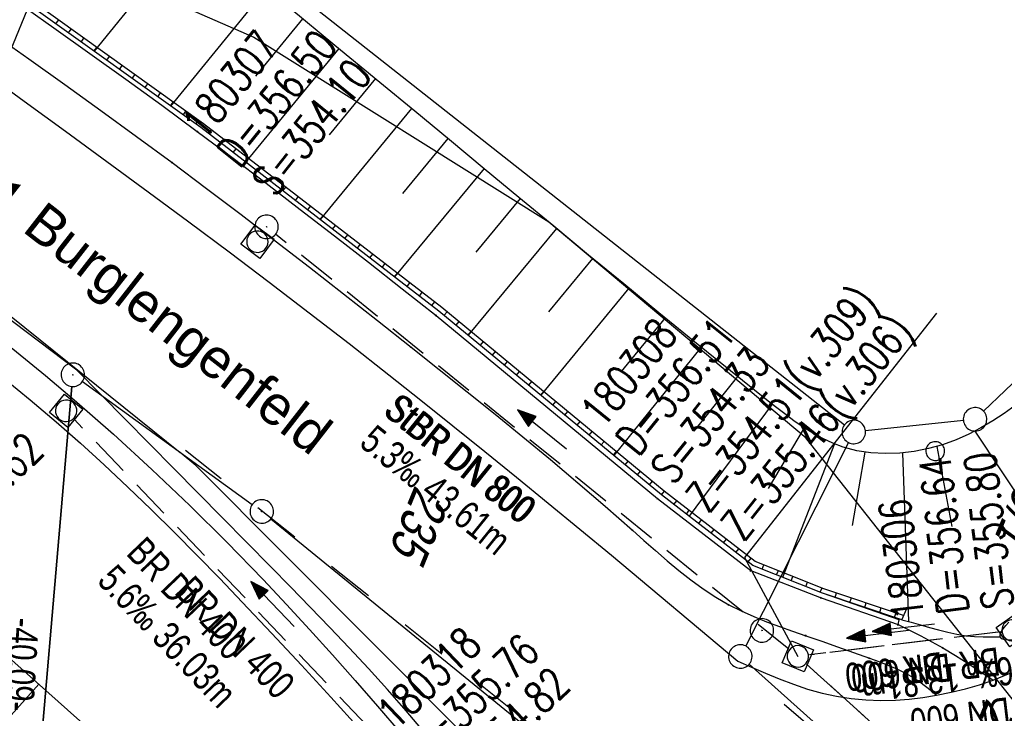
# Model space of a CAD drawing. Extents: x 507875 to 508634, y 446340 to 447363.
# Tile 13 of 71: x 507984 to 508047, y 446729 to 446773. Entities that reach past the tile are written whole.
import ezdxf

# ---------------------------------------------------------------- set-up
doc = ezdxf.new("R2010")
doc.units = 0
doc.header["$LTSCALE"] = 10
doc.header["$MEASUREMENT"] = 0
for name, pattern in [('LT00', [0]), ('LT02', [0.4, 0.2, -0.2]), ('LT12', [0.4, 0.3, -0.1]), ('LT14', [0.6, 0.5, -0.1]), ('STRICHLINIE2', [0.375, 0.25, -0.125])]:
    doc.linetypes.add(name, pattern=pattern)
doc.layers.get('0').update_dxf_attribs({"linetype": 'LT00'})
for name, color, linetype in [('--EK_FBR', 250, 'LT00'), ('--EK_Halt-Pfeil', 4, 'LT00'), ('--EK_Haltung', 7, 'STRICHLINIE2'), ('--EK_Haltung-Text', 140, 'LT00'), ('--EK_Schacht-Text', 5, 'LT00'), ('--EL_DFK_AB_L', 21, 'LT00'), ('--EL_DFK_AB_P', 7, 'LT00'), ('--EL_Halt-Pfeil', 4, 'LT00'), ('--EL_Haltung', 182, 'STRICHLINIE2'), ('--EL_Haltung-Text', 182, 'LT00'), ('ABSTAND', 8, 'LT00'), ('DFK_AB_L', 21, 'LT00'), ('DFK_AB_P', 7, 'LT00'), ('DFK_FLUR_NR', 250, 'LT00'), ('DFK_GZPKT', 250, 'LT00'), ('DFK_KATASTER', 250, 'LT00'), ('DFK_TOPO-ANL', 252, 'LT00'), ('DFK_VERMPKT', 252, 'LT00'), ('DL', 182, 'LT12'), ('DL_PFEIL', 201, 'LT00'), ('DL_TEXT', 182, 'LT00'), ('ORTSRICHTUNG', 7, 'Continuous'), ('V127_AFBR_BAB', 250, 'LT00'), ('V127_BOESCH', 250, 'LT00'), ('V127_BOSCHUNG', 250, 'LT00'), ('V127_GEHWEG', 250, 'LT00'), ('V127_GRABEN', 250, 'LT00'), ('V127_KA_MULD', 182, 'LT00'), ('V127_KA_PRUF', 182, 'LT00'), ('V127_LG_MARK', 250, 'LT02'), ('V127_MAUER', 141, 'LT00'), ('V127_RINNE', 182, 'LT00')]:
    doc.layers.add(name, color=color, linetype=linetype)
doc.layers.add('-BLATT_127-RAND', color=7, linetype='LT14', plot=False)
doc.styles.add('Beschrift', font='ARIAL.TTF')
doc.styles.add('Haltungsbeschriftung', font='ARIAL.TTF', dxfattribs={"width": 0.75})
doc.styles.add('schachtbeschriftung', font='romans.shx', dxfattribs={"width": 0.75, "height": 2})
doc.styles.get("Standard").update_dxf_attribs({"font": 'ARIAL.TTF'})

# ---------------------------------------------------------------- blocks, each defined once
blk = doc.blocks.new('SYMB7010')
at = {"color": 0, "linetype": 'ByBlock'}
for points in [[(-0.031408, 0.499213), (-0.093728, 0.49134), (-0.15457, 0.475719), (-0.212975, 0.452595), (-0.268021, 0.422333), (-0.31884, 0.385411), (-0.36463, 0.342411), (-0.40467, 0.29401), (-0.438329, 0.240973), (-0.465074, 0.184136), (-0.484486, 0.124395), (-0.496256, 0.062692), (-0.5002, 0)], [(0.5002, 0), (0.496256, 0.062692), (0.484485, 0.124395), (0.465074, 0.184136), (0.438329, 0.240973), (0.40467, 0.29401), (0.36463, 0.342411), (0.31884, 0.385411), (0.268021, 0.422333), (0.212975, 0.452595), (0.15457, 0.475719), (0.093728, 0.49134), (0.031408, 0.499213), (-0.031408, 0.499213)], [(-0.5002, 0), (-0.496256, -0.062692), (-0.484486, -0.124395), (-0.465075, -0.184136), (-0.438329, -0.240973), (-0.404671, -0.29401), (-0.36463, -0.342411), (-0.31884, -0.385411), (-0.268021, -0.422333), (-0.212975, -0.452595), (-0.154571, -0.475719), (-0.093728, -0.49134), (-0.031408, -0.499213), (0.031408, -0.499213)], [(0.031408, -0.499213), (0.093728, -0.491341), (0.15457, -0.475719), (0.212975, -0.452595), (0.268021, -0.422333), (0.31884, -0.385411), (0.36463, -0.342411), (0.404671, -0.294011), (0.438329, -0.240974), (0.465075, -0.184136), (0.484486, -0.124395), (0.496256, -0.062692), (0.500201, 0)]]:
    blk.add_lwpolyline(points, dxfattribs=at)
blk = doc.blocks.new('SYMB0003')
at = {"color": 0, "linetype": 'ByBlock'}
for p, q in [((-0.015712, 0), (0.010166, 0.012015)), ((0, -0.021257), (-0.015712, 0)), ((0.010166, 0.012015), (0, -0.021257))]:
    blk.add_line(p, q, dxfattribs=at)
for points in [[(-0.031395, 0.499013), (-0.093691, 0.491144), (-0.154509, 0.475528), (-0.21289, 0.452414), (-0.267913, 0.422164), (-0.318712, 0.385257), (-0.364484, 0.342274), (-0.404509, 0.293893), (-0.438154, 0.240877), (-0.464888, 0.184062), (-0.484292, 0.124345), (-0.496058, 0.062667), (-0.5, 0)], [(0.5, 0), (0.496057, 0.062667), (0.484292, 0.124345), (0.464888, 0.184062), (0.438153, 0.240877), (0.404509, 0.293893), (0.364484, 0.342274), (0.318712, 0.385257), (0.267913, 0.422164), (0.21289, 0.452414), (0.154509, 0.475528), (0.093691, 0.491144), (0.031395, 0.499013), (-0.031395, 0.499013)], [(-0.5, 0), (-0.496058, -0.062667), (-0.484292, -0.124345), (-0.464888, -0.184062), (-0.438154, -0.240877), (-0.404509, -0.293893), (-0.364485, -0.342274), (-0.318712, -0.385257), (-0.267914, -0.422164), (-0.21289, -0.452414), (-0.154509, -0.475529), (-0.093691, -0.491144), (-0.031395, -0.499014), (0.031395, -0.499014)], [(0.031395, -0.499014), (0.093691, -0.491144), (0.154509, -0.475529), (0.21289, -0.452414), (0.267914, -0.422164), (0.318712, -0.385257), (0.364485, -0.342274), (0.404509, -0.293893), (0.438154, -0.240877), (0.464889, -0.184062), (0.484292, -0.124345), (0.496058, -0.062667), (0.5, 0)]]:
    blk.add_lwpolyline(points, dxfattribs=at)
blk = doc.blocks.new('SYMB0011')
at = {"color": 0, "linetype": 'ByBlock'}
for p, q in [((0.5, 0), (-0.5, 0)), ((0, 0.5), (0, -0.5))]:
    blk.add_line(p, q, dxfattribs=at)
blk = doc.blocks.new('SYMB1210')
at = {"color": 0, "linetype": 'ByBlock'}
blk.add_line((0.018815, -0.179014), (0.055623, -0.17119), dxfattribs=at)
for points in [[(-0.2, -0.2), (-0.2, 0.2), (0.2, 0.2), (0.2, -0.2), (-0.2, -0.2)], [(0.018815, 0.179014), (-0.018815, 0.179014), (-0.055623, 0.17119), (-0.09, 0.155885), (-0.120444, 0.133766), (-0.145623, 0.105801), (-0.164438, 0.073213), (-0.176067, 0.037424), (-0.18, 0)], [(0.18, 0), (0.176067, 0.037424), (0.164438, 0.073213), (0.145623, 0.105801), (0.120444, 0.133766), (0.09, 0.155885), (0.055623, 0.17119), (0.018815, 0.179014)], [(-0.18, 0), (-0.176067, -0.037424), (-0.164438, -0.073213), (-0.145623, -0.105801), (-0.120444, -0.133766), (-0.09, -0.155885), (-0.055623, -0.17119), (-0.018815, -0.179014), (0.018815, -0.179014)], [(0.055623, -0.17119), (0.09, -0.155885), (0.120444, -0.133766), (0.145623, -0.105801), (0.164438, -0.073213), (0.176067, -0.037424), (0.18, 0)]]:
    blk.add_lwpolyline(points, dxfattribs=at)
blk = doc.blocks.new('SYMB0070')
at = {"color": 0, "linetype": 'ByBlock'}
for p, q in [((-0.5, 0), (0.2, 0)), ((0.5, 0), (0.2, 0.1)), ((0.2, 0.1), (0.2, 0)), ((0.468, 0), (0.21, 0.086)), ((0.21, 0.086), (0.21, -0.086)), ((0.21, -0.086), (0.468, 0)), ((0.22, -0.072), (0.437, 0)), ((0.23, -0.058), (0.405, 0)), ((0.24, -0.045), (0.374, 0)), ((0.342, 0), (0.25, 0.031)), ((0.25, 0.031), (0.25, -0.031)), ((0.25, -0.031), (0.342, 0)), ((0.26, -0.017), (0.31, 0)), ((0.27, -0.003), (0.279, 0))]:
    blk.add_line(p, q, dxfattribs=at)
for points in [[(0.2, 0), (0.2, -0.1), (0.5, 0)], [(0.437, 0), (0.22, 0.072), (0.22, -0.072)], [(0.405, 0), (0.23, 0.058), (0.23, -0.058)], [(0.374, 0), (0.24, 0.045), (0.24, -0.045)], [(0.31, 0), (0.26, 0.017), (0.26, -0.017)], [(0.279, 0), (0.27, 0.003), (0.27, -0.003)]]:
    blk.add_lwpolyline(points, dxfattribs=at)

msp = doc.modelspace()

# ---------------------------------------------------------------- linework, layer by layer
at = {"layer": '--EK_FBR', "color": 2}
for points in [[(507982.528, 446768.841), (507984.229, 446767.612), (507986.875, 446765.691), (507989.516, 446763.763), (507992.151, 446761.826), (507994.735, 446759.911), (507997.311, 446757.986), (507999.878, 446756.047), (508002.434, 446754.095), (508004.979, 446752.129), (508007.511, 446750.146), (508009.56, 446748.522), (508011.601, 446746.888), (508013.635, 446745.246), (508015.664, 446743.597), (508017.69, 446741.944), (508019.712, 446740.287), (508021.734, 446738.629), (508029.779, 446731.869)], [(508009.78, 446727.316), (508008.613, 446728.695), (508007.423, 446730.051), (508006.212, 446731.388), (508004.985, 446732.707), (508003.745, 446734.013), (508002.493, 446735.31), (508001.235, 446736.599), (507999.972, 446737.885), (507996.881, 446741.025), (507993.786, 446744.163), (507990.688, 446747.301), (507987.588, 446750.439), (507977.949, 446757.702)]]:
    msp.add_lwpolyline(points, dxfattribs=at)
at = {"layer": '--EK_FBR'}
msp.add_lwpolyline([(508029.779, 446731.869), (508030.66, 446731.474), (508031.545, 446731.089), (508032.435, 446730.722), (508033.334, 446730.383), (508034.244, 446730.081), (508035.169, 446729.825), (508036.091, 446729.627), (508037.024, 446729.482), (508037.966, 446729.391), (508038.91, 446729.355), (508039.853, 446729.374), (508040.732, 446729.441), (508041.606, 446729.549), (508042.478, 446729.69), (508043.399, 446729.87), (508044.312, 446730.086), (508045.212, 446730.343), (508046.091, 446730.647), (508047.162, 446731.103)], dxfattribs=at)
at = {"layer": '--EK_Haltung'}
for p, q in [((508033.035, 446732.635), (508000.286, 446759.114)), ((508011.289, 446722.34), (507987.43, 446747.297)), ((508046.584, 446733.736), (508034.363, 446732.255)), ((508061.61, 446706.962), (508034.176, 446731.662))]:
    msp.add_line(p, q, dxfattribs=at)
at = {"layer": '--EK_Schacht-Text', "flags": 128}
msp.add_lwpolyline([(508042.468, 446754.083), (508030.214, 446738.469), (508033.619, 446732.164)], dxfattribs=at)
at = {"layer": '--EL_DFK_AB_L'}
for p, q in [((507987.948, 446749.701), (507998.793, 446741.859)), ((507983.955, 446710.946), (507987.276, 446749.39)), ((507999.982, 446740.946), (508019.449, 446725.094))]:
    msp.add_line(p, q, dxfattribs=at)
at = {"layer": '--EL_Haltung'}
for p, q in [((508033.035, 446732.635), (508000.286, 446759.114)), ((508011.289, 446722.34), (507987.43, 446747.297)), ((508046.584, 446733.736), (508034.363, 446732.255)), ((508061.61, 446706.962), (508034.176, 446731.662))]:
    msp.add_line(p, q, dxfattribs=at)
at = {"layer": '-BLATT_127-RAND'}
msp.add_lwpolyline([(508226.911, 447363.292), (507875.199, 446507.767), (508282.151, 446340.466), (508633.864, 447195.991), (508226.911, 447363.292)], dxfattribs=at)
at = {"layer": 'DFK_AB_L'}
for p, q in [((507987.948, 446749.701), (507998.793, 446741.859)), ((507983.955, 446710.946), (507987.276, 446749.39)), ((507999.982, 446740.946), (508019.449, 446725.094))]:
    msp.add_line(p, q, dxfattribs=at)
at = {"layer": 'DFK_KATASTER'}
for p, q in [((507988.952, 446784.467), (508036.601, 446746.953)), ((507986.009, 446777.307), (507998.9, 446771.699)), ((507998.9, 446771.699), (508017.721, 446759.909)), ((508017.721, 446759.909), (508034.021, 446746.22)), ((508056.578, 446758.431), (508045.473, 446747.818)), ((507978.113, 446758.101), (507994.201, 446745.18)), ((508044.185, 446747.221), (508037.936, 446746.565)), ((508034.021, 446746.22), (508035.87, 446743.877)), ((508036.852, 446745.819), (508035.87, 446743.877)), ((507995.19, 446744.358), (507994.201, 446745.18)), ((508024.41, 446715.039), (507995.19, 446744.358)), ((508035.87, 446743.877), (508030.289, 446732.829)), ((508035.87, 446743.877), (508048.691, 446727.66)), ((508030.51, 446731.659), (508054.671, 446710.119))]:
    msp.add_line(p, q, dxfattribs=at)
at = {"layer": 'DFK_TOPO-ANL'}
msp.add_line((507987.276, 446749.39), (507983.955, 446710.946), dxfattribs=at)
at = {"layer": 'DL'}
for p, q in [((508046.584, 446733.736), (508034.363, 446732.255)), ((508061.61, 446706.962), (508034.176, 446731.662))]:
    msp.add_line(p, q, dxfattribs=at)
at = {"layer": 'V127_AFBR_BAB', "color": 0}
for points in [[(507982.528, 446768.841), (507984.229, 446767.612), (507986.875, 446765.691), (507989.516, 446763.763), (507992.151, 446761.826), (507994.735, 446759.911), (507997.311, 446757.986), (507999.878, 446756.047), (508002.434, 446754.095), (508004.979, 446752.129), (508007.511, 446750.146), (508009.56, 446748.522), (508011.601, 446746.888), (508013.635, 446745.246), (508015.664, 446743.597), (508017.69, 446741.944), (508019.712, 446740.287), (508021.734, 446738.629), (508029.779, 446731.869)], [(508009.78, 446727.316), (508008.613, 446728.695), (508007.423, 446730.051), (508006.212, 446731.388), (508004.985, 446732.707), (508003.745, 446734.013), (508002.493, 446735.31), (508001.235, 446736.599), (507999.972, 446737.885), (507996.881, 446741.025), (507993.786, 446744.163), (507990.688, 446747.301), (507987.588, 446750.439), (507977.949, 446757.702)]]:
    msp.add_lwpolyline(points, dxfattribs=at)
at = {"layer": 'V127_AFBR_BAB'}
msp.add_lwpolyline([(508029.779, 446731.869), (508030.66, 446731.474), (508031.545, 446731.089), (508032.435, 446730.722), (508033.334, 446730.383), (508034.244, 446730.081), (508035.169, 446729.825), (508036.091, 446729.627), (508037.024, 446729.482), (508037.966, 446729.391), (508038.91, 446729.355), (508039.853, 446729.374), (508040.732, 446729.441), (508041.606, 446729.549), (508042.478, 446729.69), (508043.399, 446729.87), (508044.312, 446730.086), (508045.212, 446730.343), (508046.091, 446730.647), (508047.162, 446731.103)], dxfattribs=at)
at = {"layer": 'V127_BOESCH'}
for points in [[(508047.485, 446748.176), (508046.78, 446747.669), (508046.056, 446747.191), (508045.309, 446746.747), (508044.535, 446746.344), (508043.732, 446745.989), (508042.861, 446745.677), (508041.962, 446745.428), (508041.045, 446745.247), (508040.12, 446745.139), (508039.194, 446745.108), (508038.279, 446745.159), (508037.382, 446745.296), (508036.514, 446745.523), (508035.849, 446745.77), (508035.205, 446746.07), (508034.579, 446746.414), (508033.968, 446746.797), (508033.37, 446747.209), (508032.782, 446747.643), (508032.201, 446748.093), (508031.625, 446748.55), (508029.313, 446750.399), (508027.025, 446752.246), (508024.756, 446754.091), (508022.504, 446755.935), (508020.265, 446757.777), (508018.036, 446759.617), (508015.815, 446761.457), (508013.598, 446763.295), (508011.383, 446765.133), (508009.166, 446766.97), (508006.944, 446768.807), (508004.074, 446771.169), (508001.193, 446773.532)], [(508040.265, 446734.501), (508040.853, 446734.342), (508041.442, 446734.179), (508042.022, 446734.015), (508042.603, 446733.853), (508043.186, 446733.705), (508043.773, 446733.58), (508044.364, 446733.487), (508044.902, 446733.436), (508045.444, 446733.412), (508045.987, 446733.404), (508046.532, 446733.405)], [(507988.365, 446727.533), (507986.993, 446728.762), (507985.021, 446730.524), (507983.049, 446732.284)]]:
    msp.add_lwpolyline(points, dxfattribs=at)
at = {"layer": 'V127_BOSCHUNG'}
for p, q in [((507995.019, 446778.569), (507988.694, 446770.792)), ((507999.67, 446774.777), (507993.583, 446767.295)), ((508002.001, 446772.87), (507999.002, 446769.203)), ((508004.33, 446770.959), (507998.371, 446763.712)), ((508006.655, 446769.044), (508003.698, 446765.466)), ((508008.968, 446767.134), (508003.118, 446760.057)), ((508011.278, 446765.22), (508008.387, 446761.722)), ((508013.587, 446763.304), (508007.875, 446756.394)), ((508015.896, 446761.389), (508013.075, 446757.976)), ((508018.207, 446759.476), (508012.578, 446752.667)), ((508020.52, 446757.566), (508017.706, 446754.161)), ((508022.828, 446755.668), (508017.214, 446748.838)), ((508025.141, 446753.777), (508022.339, 446750.349)), ((508027.451, 446751.901), (508021.869, 446744.994)), ((508029.768, 446750.034), (508026.984, 446746.551)), ((508031.979, 446748.268), (508026.69, 446741.106)), ((508034.031, 446746.756), (508031.715, 446742.883)), ((508044.912, 446746.533), (508051.123, 446737.184)), ((508035.966, 446745.723), (508032.65, 446737.209)), ((508037.887, 446745.208), (508037.084, 446740.521)), ((508042.499, 446745.569), (508043.457, 446740.459)), ((508040.297, 446745.15), (508040.678, 446734.393)), ((507985.161, 446730.399), (507977.043, 446721.286))]:
    msp.add_line(p, q, dxfattribs=at)
at = {"layer": 'V127_GEHWEG'}
for points in [[(507984.438, 446773.487), (507986.124, 446772.296), (507988.428, 446770.656), (507990.724, 446769.007), (507993.011, 446767.346), (507995.287, 446765.669), (507997.488, 446764.023), (507999.679, 446762.363), (508001.861, 446760.691), (508004.036, 446759.01), (508006.205, 446757.321), (508008.372, 446755.628), (508010.536, 446753.933), (508024.666, 446742.239), (508030.624, 446737.638), (508035.102, 446735.898), (508040.026, 446734.191), (508040.745, 446733.835), (508041.461, 446733.474), (508042.171, 446733.101), (508042.871, 446732.713), (508043.692, 446732.224), (508044.499, 446731.711), (508045.297, 446731.183), (508046.091, 446730.647)], [(507983.445, 446771.07), (507984.535, 446770.299), (507986.831, 446768.663), (507989.12, 446767.018), (507991.401, 446765.36), (507993.671, 446763.687), (507995.879, 446762.036), (507998.077, 446760.37), (508000.265, 446758.691), (508002.445, 446757.003), (508004.617, 446755.307), (508006.781, 446753.605), (508008.94, 446751.9), (508010.73, 446750.481), (508012.515, 446749.057), (508014.295, 446747.626), (508016.067, 446746.183), (508017.831, 446744.725), (508019.586, 446743.249), (508021.33, 446741.75), (508023.063, 446740.226), (508023.796, 446739.571), (508024.531, 446738.918), (508025.273, 446738.274), (508026.025, 446737.647), (508026.791, 446737.045), (508027.576, 446736.474), (508028.384, 446735.943), (508029.22, 446735.458), (508030.001, 446735.063), (508030.803, 446734.705), (508031.621, 446734.376), (508032.45, 446734.069), (508033.285, 446733.775), (508034.12, 446733.487), (508035.142, 446733.133), (508036.16, 446732.776), (508037.178, 446732.415), (508038.198, 446732.049), (508038.784, 446731.835), (508039.366, 446731.61), (508039.938, 446731.366), (508040.494, 446731.094), (508041.028, 446730.786), (508041.403, 446730.533), (508041.768, 446730.262), (508042.125, 446729.979), (508042.478, 446729.69)]]:
    msp.add_lwpolyline(points, dxfattribs=at)
at = {"layer": 'V127_GRABEN'}
for points in [[(507977.46, 446756.512), (507978.088, 446756.038), (507979.99, 446754.579), (507981.879, 446753.102), (507983.75, 446751.605), (507985.603, 446750.085), (507987.434, 446748.539), (507989.936, 446746.347), (507992.391, 446744.101), (507994.801, 446741.805), (507997.164, 446739.46), (507999.48, 446737.071), (508000.973, 446735.482), (508002.448, 446733.877), (508003.907, 446732.258), (508005.353, 446730.626), (508006.788, 446728.984), (508008.214, 446727.335), (508009.633, 446725.679), (508011.048, 446724.019), (508012.46, 446722.357)], [(507976.705, 446754.676), (507977.809, 446753.865), (507979.539, 446752.565), (507981.253, 446751.245), (507982.948, 446749.902), (507984.621, 446748.533), (507986.27, 446747.135), (507987.821, 446745.772), (507989.35, 446744.382), (507990.858, 446742.969), (507992.347, 446741.534), (507993.819, 446740.081), (507995.276, 446738.611), (507996.72, 446737.128), (507998.151, 446735.634), (508000.048, 446733.623), (508001.93, 446731.6), (508003.799, 446729.565), (508005.658, 446727.522), (508007.508, 446725.472), (508009.354, 446723.418), (508011.197, 446721.361)], [(508047.798, 446733.203), (508047.446, 446733.196), (508047.119, 446733.201), (508046.841, 446733.23), (508046.637, 446733.294), (508046.532, 446733.405), (508046.533, 446733.543), (508046.606, 446733.716), (508046.734, 446733.915), (508046.897, 446734.131), (508047.079, 446734.355)]]:
    msp.add_lwpolyline(points, dxfattribs=at)
at = {"layer": 'V127_LG_MARK', "ltscale": 1.5}
msp.add_line((508015.597, 446728.572), (507994.536, 446745.315), dxfattribs=at)
at = {"layer": 'V127_LG_MARK', "ltscale": 1.5, "flags": 128}
msp.add_lwpolyline([(508053.031, 446711.279), (508043.047, 446720.152), (508031.766, 446729.961)], dxfattribs=at)
at = {"layer": 'V127_MAUER'}
for p, q in [((507986.251, 446772.54), (507986.425, 446772.784)), ((507987.064, 446771.958), (507987.239, 446772.202)), ((507987.877, 446771.376), (507988.052, 446771.62)), ((507988.691, 446770.794), (507988.865, 446771.038)), ((507989.504, 446770.213), (507989.679, 446770.457)), ((507990.317, 446769.631), (507990.492, 446769.875)), ((507991.131, 446769.049), (507991.305, 446769.293)), ((507991.944, 446768.467), (507992.118, 446768.711)), ((507992.757, 446767.885), (507992.932, 446768.129)), ((507993.571, 446767.303), (507993.745, 446767.547)), ((507994.384, 446766.722), (507994.558, 446766.966)), ((507995.197, 446766.14), (507995.372, 446766.384)), ((507995.998, 446765.541), (507996.181, 446765.778)), ((507996.79, 446764.93), (507996.973, 446765.168)), ((507997.582, 446764.32), (507997.765, 446764.558)), ((507998.374, 446763.71), (507998.557, 446763.948)), ((507999.167, 446763.1), (507999.35, 446763.338)), ((507999.959, 446762.49), (508000.142, 446762.727)), ((508000.751, 446761.88), (508000.934, 446762.117)), ((508001.543, 446761.269), (508001.726, 446761.507)), ((508002.336, 446760.659), (508002.519, 446760.897)), ((508003.128, 446760.049), (508003.311, 446760.287)), ((508003.92, 446759.439), (508004.103, 446759.677)), ((508004.713, 446758.829), (508004.896, 446759.066)), ((508005.505, 446758.219), (508005.688, 446758.456)), ((508006.297, 446757.608), (508006.48, 446757.846)), ((508007.089, 446756.998), (508007.272, 446757.236)), ((508007.882, 446756.388), (508008.065, 446756.626)), ((508008.674, 446755.778), (508008.857, 446756.016)), ((508009.466, 446755.168), (508009.649, 446755.405)), ((508010.258, 446754.558), (508010.441, 446754.795)), ((508011.042, 446753.936), (508011.233, 446754.167)), ((508011.813, 446753.299), (508012.004, 446753.531)), ((508012.584, 446752.662), (508012.775, 446752.894)), ((508013.355, 446752.026), (508013.546, 446752.257)), ((508014.126, 446751.389), (508014.317, 446751.62)), ((508014.897, 446750.752), (508015.088, 446750.983)), ((508015.668, 446750.115), (508015.859, 446750.347)), ((508016.439, 446749.478), (508016.63, 446749.71)), ((508017.21, 446748.842), (508017.401, 446749.073)), ((508017.981, 446748.205), (508018.172, 446748.436)), ((508018.752, 446747.568), (508018.943, 446747.799)), ((508019.523, 446746.931), (508019.714, 446747.163)), ((508020.294, 446746.295), (508020.485, 446746.526)), ((508021.065, 446745.658), (508021.256, 446745.889)), ((508021.836, 446745.021), (508022.027, 446745.252)), ((508022.607, 446744.384), (508022.798, 446744.616)), ((508023.378, 446743.747), (508023.569, 446743.979)), ((508024.149, 446743.111), (508024.34, 446743.342)), ((508024.921, 446742.474), (508025.104, 446742.712)), ((508025.712, 446741.862), (508025.895, 446742.1)), ((508026.503, 446741.25), (508026.686, 446741.488)), ((508027.293, 446740.638), (508027.477, 446740.876)), ((508028.084, 446740.026), (508028.268, 446740.264)), ((508028.875, 446739.414), (508029.059, 446739.652)), ((508029.666, 446738.803), (508029.85, 446739.04)), ((508030.457, 446738.191), (508030.64, 446738.428)), ((508031.335, 446737.731), (508031.446, 446738.01)), ((508032.264, 446737.362), (508032.375, 446737.641)), ((508033.193, 446736.993), (508033.304, 446737.271)), ((508034.123, 446736.623), (508034.234, 446736.902)), ((508035.052, 446736.254), (508035.163, 446736.533)), ((508035.998, 446735.929), (508036.093, 446736.214)), ((508036.946, 446735.612), (508037.041, 446735.896)), ((508037.894, 446735.294), (508037.989, 446735.579)), ((508038.843, 446734.977), (508038.938, 446735.262)), ((508040.265, 446734.501), (508040.57, 446735.231)), ((508039.791, 446734.66), (508039.886, 446734.944))]:
    msp.add_line(p, q, dxfattribs=at)
for points in [[(508040.265, 446734.501), (508035.183, 446736.202), (508030.751, 446737.963), (508024.907, 446742.485), (508010.711, 446754.209), (507995.51, 446765.916), (507984.549, 446773.757)], [(508040.36, 446734.785), (508035.286, 446736.484), (508030.901, 446738.226), (508025.094, 446742.719), (508010.898, 446754.444), (507995.689, 446766.157), (507984.666, 446774.042)]]:
    msp.add_lwpolyline(points, dxfattribs=at)
at = {"layer": 'V127_RINNE'}
for p, q in [((508040.082, 446734.492), (508035.183, 446736.202)), ((508040.026, 446734.191), (508040.082, 446734.492))]:
    msp.add_line(p, q, dxfattribs=at)

# ---------------------------------------------------------------- block references
at = {"layer": '--EK_Halt-Pfeil', "yscale": 4, "zscale": 4}
for p, xscale, rotation in [((508017.29, 446746.653), 4.0000000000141, 141.0447200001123), ((508000.082, 446735.508), 4.000000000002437, 133.7096900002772), ((508040.353, 446733.989), 3.999999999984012, 186.9118500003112)]:
    msp.add_blockref('SYMB0070', p, dxfattribs=dict(at, xscale=xscale, rotation=rotation))
at = {"layer": '--EL_DFK_AB_P', "xscale": 1.500000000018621, "yscale": 1.5, "zscale": 1.5, "rotation": 264.7377099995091}
for p in [(507987.34, 446750.139), (507999.4, 446741.418)]:
    msp.add_blockref('SYMB0003', p, dxfattribs=at)
at = {"layer": '--EL_Halt-Pfeil', "yscale": 4, "zscale": 4}
for p, xscale, rotation in [((508017.29, 446746.653), 4.0000000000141, 141.0447200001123), ((508000.082, 446735.508), 4.000000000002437, 133.7096900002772), ((508040.353, 446733.989), 3.999999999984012, 186.9118500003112)]:
    msp.add_blockref('SYMB0070', p, dxfattribs=dict(at, xscale=xscale, rotation=rotation))
at = {"layer": 'DFK_AB_P', "xscale": 1.500000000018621, "yscale": 1.5, "zscale": 1.5, "rotation": 264.7377099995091}
for p in [(507987.34, 446750.139), (507999.4, 446741.418)]:
    msp.add_blockref('SYMB0003', p, dxfattribs=at)
at = {"layer": 'DFK_GZPKT', "xscale": 1.500000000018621, "yscale": 1.5, "zscale": 1.5, "rotation": 264.7377099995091}
for p in [(508044.931, 446747.299), (508037.19, 446746.487), (508029.95, 446732.159)]:
    msp.add_blockref('SYMB7010', p, dxfattribs=at)
at = {"layer": 'DFK_VERMPKT', "xscale": 1.200000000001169, "yscale": 1.200000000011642, "zscale": 1.2, "rotation": 264.7377100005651}
msp.add_blockref('SYMB7010', (508042.391, 446745.27), dxfattribs=at)
at = {"layer": 'DL_PFEIL', "xscale": 3.999999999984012, "yscale": 4, "zscale": 4, "rotation": 186.9118500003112}
msp.add_blockref('SYMB0070', (508038.708, 446733.577), dxfattribs=at)
at = {"layer": 'V127_GEHWEG', "xscale": 0.1, "yscale": 0.1, "zscale": 0.1, "rotation": 247.65211}
for p in [(507995.287, 446765.669), (507993.671, 446763.687), (508010.536, 446753.933), (508008.94, 446751.9), (508024.666, 446742.239), (508023.063, 446740.226), (508030.624, 446737.638), (508035.102, 446735.898), (508029.22, 446735.458), (508040.026, 446734.191), (508034.12, 446733.487), (508042.871, 446732.713), (508038.198, 446732.049), (508041.028, 446730.786)]:
    msp.add_blockref('SYMB0011', p, dxfattribs=at)
at = {"layer": 'V127_KA_MULD', "zscale": 3.8}
for p, xscale, yscale, rotation in [((507999.122, 446758.636), 3.79999999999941, 3.800000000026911, 143.2086996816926), ((507986.912, 446747.84), 3.799999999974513, 3.800000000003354, 140.7098722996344), ((508047.329, 446733.827), 3.800000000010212, 3.799999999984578, 35.69755026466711), ((508033.619, 446732.166), 3.8, 3.8, 247.65211)]:
    msp.add_blockref('SYMB1210', p, dxfattribs=dict(at, xscale=xscale, yscale=yscale, rotation=rotation))
at = {"layer": 'V127_KA_PRUF', "xscale": 1.5, "yscale": 1.5, "zscale": 1.5, "rotation": 247.65211}
for p in [(507999.703, 446759.586), (508031.324, 446733.825)]:
    msp.add_blockref('SYMB0003', p, dxfattribs=at)

# ---------------------------------------------------------------- texts
at = {"layer": '--EK_Haltung-Text', "style": 'Haltungsbeschriftung', "width": 0.75}
for s, rotation, p in [('StBR DN 800', -38.95527, (508007.156, 446747.64)), ('5.3‰ 43.61m', -38.95527, (508005.547, 446745.651)), ('BR DN 400', -46.29031, (507990.676, 446738.691)), ('5.6‰ 36.03m', -46.29031, (507988.826, 446736.923)), ('24.6‰ 13.81m', -173.08815, (508049.858, 446732.487)), ('BR DN 600', -173.08815, (508050.166, 446729.946))]:
    msp.add_text(s, height=1.8, rotation=rotation, dxfattribs=at).set_placement(p)
at = {"layer": '--EK_Schacht-Text', "style": 'schachtbeschriftung', "width": 0.75}
for s, rotation, p in [('180307', 51.07285, (507995.738, 446765.037)), ('D=356.50', 51.07285, (507997.979, 446763.228)), ('S=354.10', 51.07285, (508000.219, 446761.418)), ('Z=354.51(v.309)', 51.04473, (508027.893, 446741.225)), ('180308', 51.04473, (508021.174, 446746.654)), ('D=356.51', 51.04473, (508023.414, 446744.844)), ('Z=355.46(v.306)', 51.04473, (508030.133, 446739.415)), ('S=354.33', 51.04473, (508025.654, 446743.034)), ('S=354.62', 43.69489, (507978.36, 446738.227)), ('D=356.64', -263.08817, (508044.544, 446735.001)), ('S=355.80', -263.08817, (508047.403, 446735.348)), ('180306', -263.08817, (508041.685, 446734.653)), ('180318', 43.70969, (508007.971, 446727.406)), ('D=355.76', 43.70969, (508009.962, 446725.325)), ('S=354.82', 43.70969, (508011.952, 446723.244))]:
    msp.add_text(s, height=2, rotation=rotation, dxfattribs=at).set_placement(p)
at = {"layer": '--EL_Haltung-Text', "style": 'Haltungsbeschriftung', "width": 0.75}
for s, rotation, p in [('StBR DN 800', -38.95527, (508007.068, 446747.672)), ('BR DN 400', -46.29031, (507993.756, 446736.205)), ('BR DN 600', -173.08815, (508046.397, 446732.755))]:
    msp.add_text(s, height=1.8, rotation=rotation, dxfattribs=at).set_placement(p)
at = {"layer": 'ABSTAND', "width": 0.75}
msp.add_text(' -40.09-', height=1.8, rotation=266.54317, dxfattribs=at).set_placement((507983.409, 446735.201))
at = {"layer": 'DFK_FLUR_NR', "oblique": 13.754, "width": 0.75}
for s, p in [('229/1', (508048.673, 446745.9)), ('235', (508009.204, 446743.162)), ('235/12', (508045.699, 446729.56))]:
    msp.add_text(s, height=2.5, rotation=247.6521, dxfattribs=at).set_placement(p)
at = {"layer": 'DL_TEXT', "style": 'Haltungsbeschriftung', "width": 0.75}
msp.add_text('BR 600', height=1.8, rotation=-173.08815, dxfattribs=at).set_placement((508042.796, 446732.457))
at = {"layer": 'ORTSRICHTUNG', "insert": (507990.943, 446753.006), "char_height": 2.5, "attachment_point": 8, "rotation": 322.05646, "style": 'Beschrift'}
msp.add_mtext('{\\H1.083x;◄ }Burglengenfeld', dxfattribs=at)

doc.saveas('drawing.dxf')
